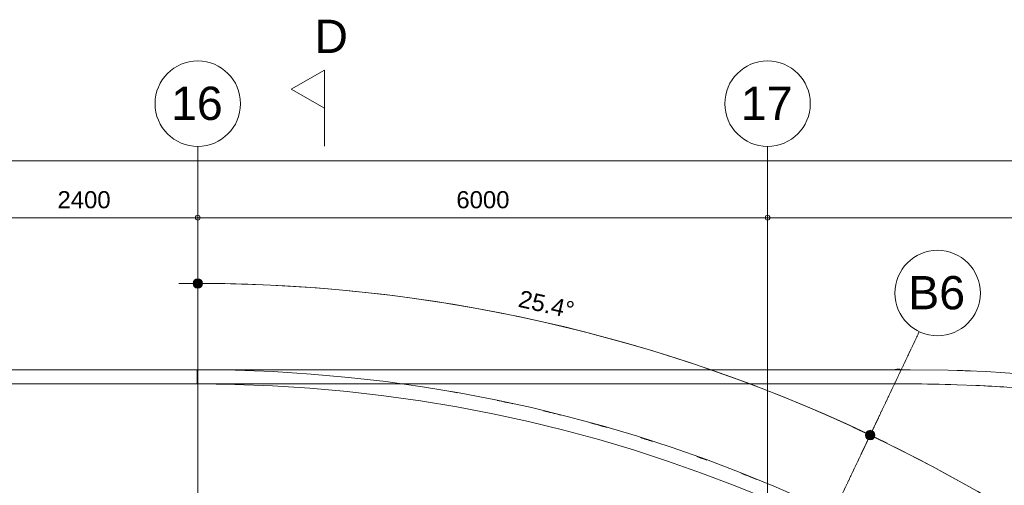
# Model space of a CAD drawing. Header units: millimetres. Extents: x -8912 to 113501, y 3237 to 48799.
# Tile 135 of 137: x 79939 to 90307, y 38483 to 43384. Entities that reach past the tile are written whole.
import ezdxf

# ---------------------------------------------------------------- set-up
doc = ezdxf.new("R2010")
doc.units = ezdxf.units.MM
for name, pattern in [('THO_hartlijn', [8, 5, -1, 1, -1]), ('THO_hidden', [6, 3, -3]), ('THO_stramienlijn', [20, 17, -1.5, 0, -1.5])]:
    doc.linetypes.add(name, pattern=pattern)
for name, color, linetype, lineweight in [('A-ANNO-DIMS', 7, 'Continuous', 13), ('A-ANNO-DIMS-100', 7, 'Continuous', 13), ('I-WALL', 7, 'Continuous', 18), ('S-COLS', 7, 'Continuous', 13), ('S-GRID', 7, 'Continuous', 13), ('S-GRID-IDEN', 7, 'Continuous', 13)]:
    doc.layers.add(name, color=color, linetype=linetype, lineweight=lineweight)
doc.layers.add('A-DETL-MBND', color=9, linetype='Continuous', lineweight=13, true_color=0x808080)
doc.layers.add('G-ANNO-SYMB', color=7, linetype='THO_hidden', lineweight=13, true_color=0xff8040)
doc.styles.add('Arial_2', font='arial.ttf', dxfattribs={"height": 180})
doc.styles.add('Arial_4', font='arial.ttf', dxfattribs={"height": 350})
doc.dimstyles.new('THO_18_-_transparant', dxfattribs={"dimscale": 304.8, "dimtxt": 0.602515, "dimasz": 0.164042, "dimexe": 0.328084, "dimexo": 0.0625, "dimgap": 0.147638, "dimtad": 1, "dimdec": 3, "dimlfac": 304.8, "dimrnd": 0.001, "dimdsep": 46, "dimtxsty": 'Arial_2', "dimblk1": 'DOTBLANK', "dimblk2": 'DOTBLANK', "dimsah": 1, "dimcen": 0.09, "dimdle": 0.164042, "dimazin": 0, "dimtfac": 1, "dimtdec": 4, "dimtix": 1, "dimtmove": 0, "dimatfit": 3, "dimfxl": 0.001076, "dimfxlon": 1, "dimtvp": 1, "dimtolj": 1, "dimtzin": 0, "dimarcsym": 2})
doc.dimstyles.new('THO_18_-_transparant_1', dxfattribs={"dimscale": 304.8, "dimtxt": 0.602515, "dimasz": 0.164042, "dimexe": 0.328084, "dimexo": 0.0625, "dimgap": 0.147638, "dimtad": 1, "dimdec": 3, "dimlfac": 304.8, "dimrnd": 0.001, "dimdsep": 46, "dimtxsty": 'Arial_2', "dimblk1": 'DOTBLANK', "dimblk2": 'DOTBLANK', "dimsah": 1, "dimcen": 0.09, "dimdle": 0.164042, "dimazin": 0, "dimtfac": 1, "dimtdec": 4, "dimtix": 1, "dimtmove": 2, "dimatfit": 3, "dimfxl": 0.001076, "dimfxlon": 1, "dimtvp": 1, "dimtolj": 1, "dimtzin": 0, "dimarcsym": 2})
doc.dimstyles.new('THO_18_-_transparant_blue', dxfattribs={"dimscale": 304.8, "dimtxt": 0.602515, "dimasz": 1.312336, "dimexe": 0.656168, "dimexo": 0.0625, "dimgap": 0.147638, "dimtad": 1, "dimdec": 3, "dimlfac": 304.8, "dimrnd": 0.001, "dimdsep": 46, "dimtxsty": 'Arial_2', "dimblk1": 'DOTSMALL', "dimblk2": 'DOTSMALL', "dimsah": 1, "dimcen": 0.09, "dimdle": 0.656168, "dimadec": 1, "dimazin": 0, "dimtfac": 1, "dimtdec": 4, "dimtix": 1, "dimtmove": 0, "dimatfit": 3, "dimfxl": 0.002153, "dimfxlon": 1, "dimtvp": 1, "dimtolj": 1, "dimtzin": 0, "dimarcsym": 2})

# ---------------------------------------------------------------- blocks, each defined once
blk = doc.blocks.new('NLRS_28_SCO_UN_houten kolom rond_gen_bcb - rond 150-V202-01 1e verdieping _plotview_')
at = {"layer": 'S-COLS'}
blk.add_arc((0, 0), 75, 270.0917, 319.3108, dxfattribs=at)
blk = doc.blocks.new('Section - Horizontaal links-23535-01 1e verdieping _plotview_')
at = {"layer": 'G-ANNO-SYMB', "color": 7, "linetype": 'Continuous'}
for p, q in [((2, 3.5), (0, 0)), ((4, 0), (2, 3.5)), ((0, 0), (4, 0))]:
    blk.add_line(p, q, dxfattribs=at)
at = {"layer": 'G-ANNO-SYMB', "color": 7, "linetype": 'Continuous', "lineweight": 18}
blk.add_line((0, 0), (8, 0), dxfattribs=at)
blk = doc.blocks.new('Grid - Stramienbol 9_0mm-3500-01 1e verdieping _plotview_')
at = {"layer": 'S-GRID-IDEN'}
blk.add_circle((0, 0), 4.5, dxfattribs=at)
blk = doc.blocks.new('DIMBLOCK45-01 1e verdieping _plotview_')
at = {"layer": 'A-ANNO-DIMS-100'}
for p, q in [((79414, 41300), (79414, 41400)), ((81814, 41300), (81814, 41400)), ((79414, 41300), (81814, 41300)), ((79414, 41300), (79414, 41200)), ((81814, 41300), (81814, 41200))]:
    blk.add_line(p, q, dxfattribs=at)
for centre in [(79414, 41300), (81814, 41300)]:
    blk.add_circle(centre, 25, dxfattribs=at)
at = {"layer": 'A-ANNO-DIMS-100', "color": 0, "insert": (80337, 41579), "char_height": 180, "width": 664.52, "attachment_point": 1, "line_spacing_factor": 0.941778, "style": 'Arial_2'}
blk.add_mtext('2400', dxfattribs=at)
blk = doc.blocks.new('_DotBlank')
at = {"color": 0, "linetype": 'ByBlock', "lineweight": -2}
blk.add_line((-0.5, 0), (-1, 0), dxfattribs=at)
blk.add_circle((0, 0), 0.5, dxfattribs=at)
blk = doc.blocks.new('DIMBLOCK46-01 1e verdieping _plotview_')
at = {"layer": 'A-ANNO-DIMS-100'}
for p, q in [((81814, 41300), (81814, 41400)), ((87814, 41300), (87814, 41400)), ((81814, 41300), (87814, 41300)), ((81814, 41300), (81814, 41200)), ((87814, 41300), (87814, 41200))]:
    blk.add_line(p, q, dxfattribs=at)
for centre in [(81814, 41300), (87814, 41300)]:
    blk.add_circle(centre, 25, dxfattribs=at)
at = {"layer": 'A-ANNO-DIMS-100', "color": 0, "insert": (84537, 41579), "char_height": 180, "width": 664.52, "attachment_point": 1, "line_spacing_factor": 0.941778, "style": 'Arial_2'}
blk.add_mtext('6000', dxfattribs=at)
blk = doc.blocks.new('DIMBLOCK47-01 1e verdieping _plotview_')
at = {"layer": 'A-ANNO-DIMS-100'}
for p, q in [((87814, 41300), (87814, 41400)), ((94414, 41300), (94414, 41400)), ((87814, 41300), (94414, 41300)), ((87814, 41300), (87814, 41200)), ((94414, 41300), (94414, 41200))]:
    blk.add_line(p, q, dxfattribs=at)
for centre in [(87814, 41300), (94414, 41300)]:
    blk.add_circle(centre, 25, dxfattribs=at)
at = {"layer": 'A-ANNO-DIMS-100', "color": 0, "insert": (90837, 41579), "char_height": 180, "width": 664.52, "attachment_point": 1, "line_spacing_factor": 0.941778, "style": 'Arial_2'}
blk.add_mtext('6600', dxfattribs=at)
blk = doc.blocks.new('DIMBLOCK49-01 1e verdieping _plotview_')
at = {"layer": 'A-ANNO-DIMS-100'}
for p, q in [((34114, 41900), (34114, 42000)), ((95914, 41900), (95914, 42000)), ((34064, 41900), (95964, 41900)), ((34114, 41900), (34114, 41800)), ((95914, 41900), (95914, 41800))]:
    blk.add_line(p, q, dxfattribs=at)
for centre in [(34114, 41900), (95914, 41900)]:
    blk.add_circle(centre, 25, dxfattribs=at)
at = {"layer": 'A-ANNO-DIMS-100', "color": 0, "insert": (65266, 42179), "char_height": 180, "width": 830.65, "attachment_point": 1, "line_spacing_factor": 0.941778, "style": 'Arial_2'}
blk.add_mtext('61800', dxfattribs=at)
blk = doc.blocks.new('DIMBLOCK71-01 1e verdieping _plotview_')
at = {"layer": 'A-ANNO-DIMS-100', "true_color": 0x0000ff}
h = blk.add_hatch(color=5, dxfattribs=at)
edge = h.paths.add_edge_path()
edge.add_arc((88894, 39010), 50, 0, 360)
h = blk.add_hatch(color=5, dxfattribs=at)
edge = h.paths.add_edge_path()
edge.add_arc((93631, 35624), 50, 0, 360)
at = {"layer": 'A-ANNO-DIMS-100', "color": 5, "true_color": 0x0000ff}
for p, q in [((88894, 39010), (88980, 39191)), ((88894, 39010), (88808, 38830)), ((93631, 35624), (93774, 35764)), ((93631, 35624), (93488, 35484)), ((93631, 35624), (93631, 35624))]:
    blk.add_line(p, q, dxfattribs=at)
for centre in [(88894, 39010), (93631, 35624)]:
    blk.add_circle(centre, 50, dxfattribs=at)
for start, end in [(43.5858, 65.2943), (44.28, 64.6)]:
    blk.add_arc((81814, 24100), 16506, start, end, dxfattribs=at)
at = {"layer": 'A-ANNO-DIMS-100', "color": 0, "insert": (91336, 37925), "char_height": 180, "width": 705.2, "attachment_point": 1, "rotation": 324.44, "line_spacing_factor": 0.941778, "style": 'Arial_2'}
blk.add_mtext('20.3°', dxfattribs=at)
blk = doc.blocks.new('_DotSmall')
at = {"color": 0, "linetype": 'ByBlock', "const_width": 0.5}
blk.add_lwpolyline([(-0.0625, 0, 1), (0.0625, 0, 1)], format="xyb", close=True, dxfattribs=at)
blk = doc.blocks.new('DIMBLOCK78-01 1e verdieping _plotview_')
at = {"layer": 'A-ANNO-DIMS-100', "true_color": 0x0000ff}
h = blk.add_hatch(color=5, dxfattribs=at)
edge = h.paths.add_edge_path()
edge.add_arc((81814, 40608), 50, 0, 360)
h = blk.add_hatch(color=5, dxfattribs=at)
edge = h.paths.add_edge_path()
edge.add_arc((88895, 39012), 50, 0, 360)
at = {"layer": 'A-ANNO-DIMS-100', "color": 5, "true_color": 0x0000ff}
for p, q in [((81814, 40608), (81814, 40808)), ((81814, 40608), (81814, 40408)), ((88895, 39012), (88981, 39193)), ((88895, 39012), (88809, 38831)), ((88895, 39012), (88895, 39012))]:
    blk.add_line(p, q, dxfattribs=at)
for centre in [(81814, 40608), (88895, 39012)]:
    blk.add_circle(centre, 50, dxfattribs=at)
for start, end in [(63.9058, 90.6942), (64.6, 90)]:
    blk.add_arc((81814, 24100), 16508, start, end, dxfattribs=at)
at = {"layer": 'A-ANNO-DIMS-100', "color": 0, "insert": (85218, 40540), "char_height": 180, "width": 705.2, "attachment_point": 1, "rotation": 347.3, "line_spacing_factor": 0.941778, "style": 'Arial_2'}
blk.add_mtext('25.4°', dxfattribs=at)

msp = doc.modelspace()

# ---------------------------------------------------------------- linework, layer by layer
at = {"layer": 'A-DETL-MBND'}
msp.add_line((83963.1819291, 39550.1595869), (83985.9595129, 39546.9625629), dxfattribs=at)
for centre, radius, start, end in [((89314.0378809, 24099.9997671), 15599.9981706, 87.59039222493, 88.17291510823), ((89314.0378809, 24099.9997671), 15449.9981706, 88.17291510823, 90), ((89314.0378809, 24099.9997671), 15449.9981706, 86.3337102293, 87.59039222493), ((81806.2359607, 24099.9982742), 15599.9968109, 79.87811688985, 80.14231920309), ((81806.2359607, 24099.9982742), 15599.9968109, 77.6991732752, 78.31333555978), ((81806.2359607, 24099.9982742), 15599.9968109, 75.79452761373, 76.47017331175), ((81806.2359607, 24099.9982742), 15599.9968109, 73.94241432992, 74.59239311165), ((81806.2359607, 24099.9982742), 15599.9968109, 72.10938533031, 72.58376920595), ((81806.2359607, 24099.9982742), 15599.9968109, 69.87862672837, 70.28433151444), ((81806.2359607, 24099.9982742), 15599.9968109, 67.81607968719, 68.45316375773)]:
    msp.add_arc(centre, radius, start, end, dxfattribs=at)
at = {"layer": 'G-ANNO-SYMB', "color": 16, "linetype": 'THO_hartlijn', "lineweight": 18, "true_color": 0x800000}
msp.add_line((83149.1805697, 42453.5706747), (83149.1805697, 42852.4525716), dxfattribs=at)
at = {"layer": 'I-WALL'}
for p, q in [((48214.0327508, 39699.9998099), (81806.2359607, 39699.9998099)), ((81806.2359607, 39699.9979377), (89314.0378809, 39699.9979377)), ((81806.2359607, 39699.9979377), (81806.2359607, 39549.9979377)), ((81806.2359607, 39549.9998099), (48214.0327508, 39549.9998099)), ((89314.0378809, 39549.9979377), (81806.2359607, 39549.9979377))]:
    msp.add_line(p, q, dxfattribs=at)
for centre, radius in [((81806.2359607, 24099.9982742), 15599.9968109), ((89314.0378809, 24099.9997671), 15599.9981706), ((81806.2359607, 24099.9982742), 15449.9968109), ((89314.0378809, 24099.9997671), 15449.9981706)]:
    msp.add_arc(centre, radius, 270, 90, dxfattribs=at)
at = {"layer": 'S-GRID', "color": 5, "linetype": 'THO_stramienlijn', "true_color": 0x0000ff}
for p, q in [((81814.0353158, 4950), (81814.0353158, 42050)), ((87814.0353158, 4950), (87814.0353158, 42050)), ((81814.0450428, 24100.017333), (89411.3904601, 40099.9979377))]:
    msp.add_line(p, q, dxfattribs=at)

# ---------------------------------------------------------------- block references
at = {"layer": 'G-ANNO-SYMB', "color": 7, "linetype": 'Continuous', "extrusion": (0, 0, -1), "xscale": 99.99999999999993, "yscale": 99.99999999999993, "zscale": 99.99999999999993, "rotation": 270.0000000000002}
msp.add_blockref('Section - Horizontaal links-23535-01 1e verdieping _plotview_', (-83149.1805697, 42852.4525716), dxfattribs=at)
at = {"layer": 'S-COLS', "rotation": 154.6000015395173}
msp.add_blockref('NLRS_28_SCO_UN_houten kolom rond_gen_bcb - rond 150-V202-01 1e verdieping _plotview_', (89189.2759553, 39632.2186368), dxfattribs=at)
at = {"layer": 'S-GRID-IDEN', "xscale": 99.99999999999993, "yscale": 99.99999999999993, "zscale": 99.99999999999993}
for p in [(81814.0353158, 42500), (87814.0353158, 42500)]:
    msp.add_blockref('Grid - Stramienbol 9_0mm-3500-01 1e verdieping _plotview_', p, dxfattribs=at)
at = {"layer": 'S-GRID-IDEN', "xscale": 99.99999999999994, "yscale": 99.99999999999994, "zscale": 99.99999999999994, "rotation": 334.600011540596}
msp.add_blockref('Grid - Stramienbol 9_0mm-3500-01 1e verdieping _plotview_', (89604.4111883, 40506.4988584), dxfattribs=at)

# ---------------------------------------------------------------- texts
at = {"layer": 'G-ANNO-SYMB', "color": 7, "linetype": 'Continuous', "insert": (83042.3786654, 43383.7888148), "char_height": 350, "width": 432.91125, "attachment_point": 1, "style": 'Arial_4'}
msp.add_mtext('D', dxfattribs=at)
at = {"layer": 'S-GRID-IDEN', "char_height": 350, "attachment_point": 1, "style": 'Arial_4'}
for s, insert, width in [('16', (81532.9132463, 42678.7433988), 673.4175), ('17', (87532.9132463, 42678.7433988), 673.4175), ('B6', (89295.6944732, 40685.5439651), 737.5525)]:
    msp.add_mtext(s, dxfattribs=dict(at, insert=insert, width=width))

# ---------------------------------------------------------------- dimensions: what is measured, and where the dimension line sits
at = {"layer": 'A-ANNO-DIMS'}
dim = msp.add_linear_dim(base=(95914.0353158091, 41899.9998098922), p1=(34114.0353158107, 41999.9998098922), p2=(95914.0353158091, 41999.9998098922), dimstyle='THO_18_-_transparant_1', override={"dimpost": '<>', "dimfxl": 61800}, dxfattribs=at)
dim.commit()
dim.dimension.update_dxf_attribs({"geometry": 'DIMBLOCK49-01 1e verdieping _plotview_', "text_midpoint": (65681.5004792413, 42058.6811506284), "dimtype": 160})
for base, p1, p2, override, picture, middle in [((81814.0353158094, 41299.9999999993), (79414.0353158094, 41399.9999999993), (81814.0353158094, 41399.9999999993), {"dimpost": '<>', "dimfxl": 2400}, 'DIMBLOCK45-01 1e verdieping _plotview_', (80614.0353158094, 41436.9645298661)), ((87814.0353158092, 41299.9999999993), (81814.0353158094, 41399.9999999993), (87814.0353158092, 41399.9999999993), {"dimpost": '<>', "dimfxl": 6000}, 'DIMBLOCK46-01 1e verdieping _plotview_', (84814.0353158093, 41436.9031383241)), ((94414.0353158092, 41299.9999999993), (87814.0353158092, 41399.9999999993), (94414.0353158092, 41399.9999999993), {"dimpost": '<>', "dimfxl": 6600}, 'DIMBLOCK47-01 1e verdieping _plotview_', (91114.0353158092, 41436.9031383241))]:
    dim = msp.add_linear_dim(base=base, p1=p1, p2=p2, dimstyle='THO_18_-_transparant', override=override, dxfattribs=at)
    dim.commit()
    dim.dimension.update_dxf_attribs({"geometry": picture, "text_midpoint": middle})
at = {"layer": 'A-ANNO-DIMS', "color": 5, "true_color": 0x0000ff}
for base, center, p1, p2, override, picture, middle in [((86622.0702054, 39892.074013), (81814.0353158, 24099.996848), (88980.5874202, 39192.7283713), (81814.0353158, 40807.7798816), {"dimpost": '<>°', "dimfxl": 7346.282083}, 'DIMBLOCK78-01 1e verdieping _plotview_', (85473.3047581, 40337.4635504)), ((92189.6341116, 36937.2095281), (81814.0350366, 24099.99626), (93774.4500685, 35763.5275258), (88979.8101824, 39191.0915113), {"dimpost": '<>°', "dimfxl": 5893.790505}, 'DIMBLOCK71-01 1e verdieping _plotview_', (91492.8196278, 37639.1415091))]:
    dim = msp.add_angular_dim_3p(base=base, center=center, p1=p1, p2=p2, dimstyle='THO_18_-_transparant_blue', override=override, dxfattribs=at)
    dim.commit()
    dim.dimension.update_dxf_attribs({"geometry": picture, "text_midpoint": middle})

doc.saveas('drawing.dxf')
